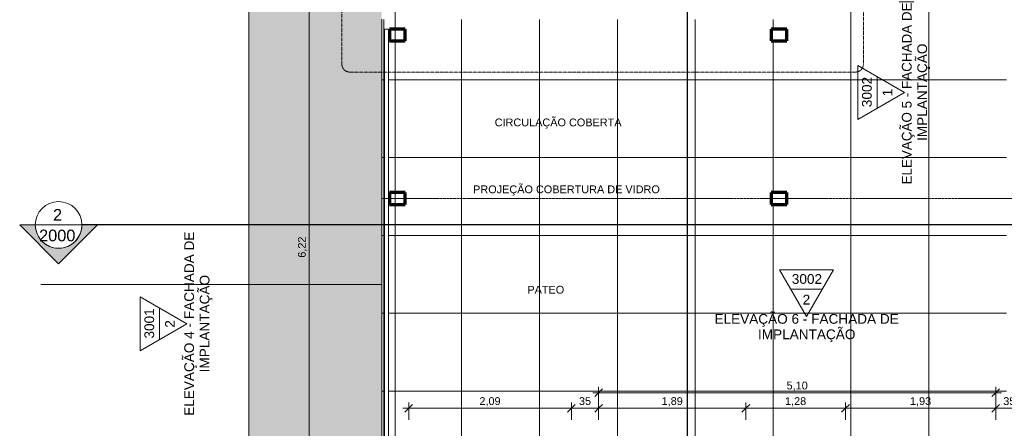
# Model space of a CAD drawing. Header units: millimetres. Extents: x -34717 to 7230, y -21919 to 4394.
# Tile 6 of 48: x -34717 to -22071, y -11346 to -6096. Entities that reach past the tile are written whole.
import ezdxf

# ---------------------------------------------------------------- set-up
doc = ezdxf.new("R2010")
doc.units = ezdxf.units.MM
for name, pattern in [('_Tracejado longo', [14.2875, 9.525, -4.7625]), ('_Tracejado médio', [4, 3, -1]), ('_Traço - ponto', [16, 12, -2, 0, -2])]:
    doc.linetypes.add(name, pattern=pattern)
for name, color, linetype, lineweight in [('A-ANNO-DIMS', 211, 'Continuous', 9), ('A-ANNO-DIMS-50', 211, 'Continuous', 9), ('A-ANNO-SYMB', 150, 'Continuous', 9), ('A-DETL', 90, 'Continuous', 18), ('A-FLOR', 192, 'Continuous', 18), ('A-FLOR-HRAL', 11, 'Continuous', 18), ('A-FLOR-PATT', 8, 'Continuous', 18), ('G-ANNO-SYMB', 111, 'Continuous', 9), ('G-ANNO-TEXT', 231, 'Continuous', 9), ('S-COLS', 52, 'Continuous', 18), ('S-GRID', 1, 'Continuous', 9)]:
    doc.layers.add(name, color=color, linetype=linetype, lineweight=lineweight)
doc.styles.add('Arial_2', font='arial.ttf', dxfattribs={"height": 125})
doc.styles.add('Arial_3', font='arial.ttf', dxfattribs={"height": 150})
doc.styles.add('Arial_4', font='arial.ttf', dxfattribs={"height": 100})
doc.dimstyles.new('Diagonal_-_2_0mm_Arial', dxfattribs={"dimscale": 304.8, "dimtxt": 102.02594, "dimasz": 0.328084, "dimexe": 0.246063, "dimexo": 0.0625, "dimgap": 0.024606, "dimtad": 1, "dimlfac": 0.001, "dimrnd": 0.01, "dimzin": 0, "dimdsep": 46, "dimtxsty": 'Arial_4', "dimblk1": 'OBLIQUE', "dimblk2": 'OBLIQUE', "dimsah": 1, "dimcen": 0.09, "dimdle": 0.246063, "dimadec": 0, "dimazin": 0, "dimtfac": 1, "dimtdec": 4, "dimtix": 1, "dimtmove": 0, "dimatfit": 3, "dimfxl": 0.492126, "dimfxlon": 1, "dimtvp": 1, "dimtolj": 1, "dimtzin": 0, "dimarcsym": 2})
doc.dimstyles.new('Diagonal_-_2_0mm_Arial_1', dxfattribs={"dimscale": 304.8, "dimtxt": 102.02594, "dimasz": 0.328084, "dimexe": 0.246063, "dimexo": 0.0625, "dimgap": 0.024606, "dimtad": 1, "dimdec": 0, "dimlfac": 0.1, "dimdsep": 46, "dimtxsty": 'Arial_4', "dimblk1": 'OBLIQUE', "dimblk2": 'OBLIQUE', "dimsah": 1, "dimcen": 0.09, "dimdle": 0.246063, "dimadec": 0, "dimazin": 0, "dimtfac": 1, "dimtdec": 4, "dimtix": 1, "dimtmove": 0, "dimatfit": 3, "dimfxl": 0.492126, "dimfxlon": 1, "dimtvp": 1, "dimtolj": 1, "dimtzin": 0, "dimarcsym": 2})

# ---------------------------------------------------------------- blocks, each defined once
blk = doc.blocks.new('Railing - Railing-3946303-PLANTA TÉRREO - LAYOUT')
at = {"layer": 'A-FLOR-HRAL'}
for p, q in [((-30031, -6218), (-30031, -11858)), ((-30031, -6218), (-29981, -6218)), ((-29981, -11858), (-29981, -6218)), ((-29981, -11858), (-30031, -11858))]:
    blk.add_line(p, q, dxfattribs=at)
blk = doc.blocks.new('Elevation - Elevation mark-2836346-PLANTA TÉRREO - LAYOUT')
at = {"layer": 'G-ANNO-SYMB'}
for p, q in [((0, 8), (-6.93, -4)), ((6.93, -4), (0, 8)), ((4.04, 1), (-4.04, 1)), ((-6.93, -4), (6.93, -4))]:
    blk.add_line(p, q, dxfattribs=at)
blk = doc.blocks.new('Section - M_Section head ABNT-2836546-PLANTA TÉRREO - LAYOUT')
at = {"layer": 'G-ANNO-SYMB'}
h = blk.add_hatch(color=256, dxfattribs=at)
edge = h.paths.add_edge_path(flags=0)
edge.add_line((-6, 10), (4, 0))
edge.add_line((4, 0), (0, 0))
edge.add_arc((-6, 0), 6, 0, 180)
edge.add_line((-12, 0), (-16, 0))
edge.add_line((-16, 0), (-6, 10))
for p, q in [((-16, 0), (-6, 10)), ((-6, 10), (-16, 0)), ((4, 0), (-6, 10)), ((4, 0), (-6, 10)), ((0, 0), (4, 0)), ((-16, 0), (-12, 0))]:
    blk.add_line(p, q, dxfattribs=at)
for start, end in [(360, 180), (0, 180), (180, 0)]:
    blk.add_arc((-6, 0), 6, start, end, dxfattribs=at)
blk = doc.blocks.new('DIMBLOCK2-PLANTA TÉRREO - LAYOUT')
at = {"layer": 'A-ANNO-DIMS-50'}
for p, q in [((-31151, -5908), (-30926, -5908)), ((-31001, -5908), (-31151, -5908)), ((-31001, -12128), (-31001, -5908)), ((-31151, -12128), (-30926, -12128)), ((-31001, -12128), (-31151, -12128))]:
    blk.add_line(p, q, dxfattribs=at)
at = {"layer": 'A-ANNO-DIMS-50', "lineweight": 18}
for p, q in [((-31001, -5908), (-31051, -5858)), ((-31001, -5908), (-30951, -5958)), ((-31001, -12128), (-31051, -12078)), ((-31001, -12128), (-30951, -12178))]:
    blk.add_line(p, q, dxfattribs=at)
at = {"layer": 'A-ANNO-DIMS-50', "color": 0, "insert": (-31143, -9154), "char_height": 100, "width": 325.65, "attachment_point": 1, "rotation": 90, "line_spacing_factor": 0.941778, "style": 'Arial_4'}
blk.add_mtext('6,22', dxfattribs=at)
blk = doc.blocks.new('_Oblique')
at = {"color": 0, "linetype": 'ByBlock', "lineweight": -2}
blk.add_line((-0.5, -0.5), (0.5, 0.5), dxfattribs=at)
blk = doc.blocks.new('DIMBLOCK58-PLANTA TÉRREO - LAYOUT')
at = {"layer": 'A-ANNO-DIMS-50'}
for p, q in [((-27356, -11088), (-25391, -11088)), ((-27281, -11238), (-27281, -11013)), ((-27281, -11088), (-27281, -11238)), ((-25391, -11238), (-25391, -11013)), ((-25391, -11088), (-25391, -11238))]:
    blk.add_line(p, q, dxfattribs=at)
at = {"layer": 'A-ANNO-DIMS-50', "lineweight": 18}
for p, q in [((-27281, -11088), (-27331, -11138)), ((-27281, -11088), (-27231, -11038)), ((-25391, -11088), (-25441, -11138)), ((-25391, -11088), (-25341, -11038))]:
    blk.add_line(p, q, dxfattribs=at)
at = {"layer": 'A-ANNO-DIMS-50', "color": 0, "insert": (-26472, -10946), "char_height": 100, "width": 325.65, "attachment_point": 1, "line_spacing_factor": 0.941778, "style": 'Arial_4'}
blk.add_mtext('1,89', dxfattribs=at)
blk = doc.blocks.new('DIMBLOCK59-PLANTA TÉRREO - LAYOUT')
at = {"layer": 'A-ANNO-DIMS-50', "lineweight": 18}
for p, q in [((-25391, -11088), (-25441, -11138)), ((-25391, -11088), (-25341, -11038)), ((-24111, -11088), (-24161, -11138)), ((-24111, -11088), (-24061, -11038))]:
    blk.add_line(p, q, dxfattribs=at)
at = {"layer": 'A-ANNO-DIMS-50'}
for p, q in [((-25391, -11238), (-25391, -11013)), ((-25391, -11088), (-24036, -11088)), ((-25391, -11088), (-25391, -11238)), ((-24111, -11238), (-24111, -11013)), ((-24111, -11088), (-24111, -11238))]:
    blk.add_line(p, q, dxfattribs=at)
at = {"layer": 'A-ANNO-DIMS-50', "color": 0, "insert": (-24887, -10946), "char_height": 100, "width": 325.65, "attachment_point": 1, "line_spacing_factor": 0.941778, "style": 'Arial_4'}
blk.add_mtext('1,28', dxfattribs=at)
blk = doc.blocks.new('DIMBLOCK63-PLANTA TÉRREO - LAYOUT')
at = {"layer": 'A-ANNO-DIMS-50'}
for p, q in [((-29796, -11088), (-27556, -11088)), ((-29721, -11238), (-29721, -11013)), ((-29721, -11088), (-29721, -11238)), ((-27631, -11238), (-27631, -11013)), ((-27631, -11088), (-27631, -11238))]:
    blk.add_line(p, q, dxfattribs=at)
at = {"layer": 'A-ANNO-DIMS-50', "lineweight": 18}
for p, q in [((-29721, -11088), (-29771, -11138)), ((-29721, -11088), (-29671, -11038)), ((-27631, -11088), (-27681, -11138)), ((-27631, -11088), (-27581, -11038))]:
    blk.add_line(p, q, dxfattribs=at)
at = {"layer": 'A-ANNO-DIMS-50', "color": 0, "insert": (-28812, -10946), "char_height": 100, "width": 325.65, "attachment_point": 1, "line_spacing_factor": 0.941778, "style": 'Arial_4'}
blk.add_mtext('2,09', dxfattribs=at)
blk = doc.blocks.new('DIMBLOCK64-PLANTA TÉRREO - LAYOUT')
at = {"layer": 'A-ANNO-DIMS-50'}
for p, q in [((-27281, -11038), (-27281, -10813)), ((-22181, -11038), (-22181, -10813)), ((-27356, -10888), (-22106, -10888)), ((-27281, -10888), (-27281, -11038)), ((-22181, -10888), (-22181, -11038))]:
    blk.add_line(p, q, dxfattribs=at)
at = {"layer": 'A-ANNO-DIMS-50', "lineweight": 18}
for p, q in [((-27281, -10888), (-27231, -10838)), ((-22181, -10888), (-22131, -10838)), ((-27281, -10888), (-27331, -10938)), ((-22181, -10888), (-22231, -10938))]:
    blk.add_line(p, q, dxfattribs=at)
at = {"layer": 'A-ANNO-DIMS-50', "color": 0, "insert": (-24867, -10746), "char_height": 100, "width": 325.65, "attachment_point": 1, "line_spacing_factor": 0.941778, "style": 'Arial_4'}
blk.add_mtext('5,10', dxfattribs=at)
blk = doc.blocks.new('DIMBLOCK70-PLANTA TÉRREO - LAYOUT')
at = {"layer": 'A-ANNO-DIMS-50'}
for p, q in [((-24186, -11088), (-22181, -11088)), ((-24111, -11238), (-24111, -11013)), ((-24111, -11088), (-24111, -11238)), ((-22181, -11238), (-22181, -11013)), ((-22181, -11088), (-22181, -11238))]:
    blk.add_line(p, q, dxfattribs=at)
at = {"layer": 'A-ANNO-DIMS-50', "lineweight": 18}
for p, q in [((-24111, -11088), (-24161, -11138)), ((-24111, -11088), (-24061, -11038)), ((-22181, -11088), (-22231, -11138)), ((-22181, -11088), (-22131, -11038))]:
    blk.add_line(p, q, dxfattribs=at)
at = {"layer": 'A-ANNO-DIMS-50', "color": 0, "insert": (-23282, -10946), "char_height": 100, "width": 325.65, "attachment_point": 1, "line_spacing_factor": 0.941778, "style": 'Arial_4'}
blk.add_mtext('1,93', dxfattribs=at)
blk = doc.blocks.new('DIMBLOCK71-PLANTA TÉRREO - LAYOUT')
at = {"layer": 'A-ANNO-DIMS-50', "lineweight": 18}
for p, q in [((-22181, -11088), (-22231, -11138)), ((-22181, -11088), (-22131, -11038)), ((-21831, -11088), (-21881, -11138)), ((-21831, -11088), (-21781, -11038))]:
    blk.add_line(p, q, dxfattribs=at)
at = {"layer": 'A-ANNO-DIMS-50'}
for p, q in [((-22181, -11238), (-22181, -11013)), ((-22181, -11088), (-21831, -11088)), ((-22181, -11088), (-22181, -11238)), ((-21831, -11238), (-21831, -11013)), ((-21831, -11088), (-21831, -11238))]:
    blk.add_line(p, q, dxfattribs=at)
at = {"layer": 'A-ANNO-DIMS-50', "color": 0, "insert": (-22084, -10946), "char_height": 100, "width": 186.09, "attachment_point": 1, "line_spacing_factor": 0.941778, "style": 'Arial_4'}
blk.add_mtext('35', dxfattribs=at)
blk = doc.blocks.new('DIMBLOCK97-PLANTA TÉRREO - LAYOUT')
at = {"layer": 'A-ANNO-DIMS-50'}
for p, q in [((-27706, -11088), (-27206, -11088)), ((-27631, -11238), (-27631, -11013)), ((-27631, -11088), (-27631, -11238)), ((-27281, -11238), (-27281, -11013)), ((-27281, -11088), (-27281, -11238))]:
    blk.add_line(p, q, dxfattribs=at)
at = {"layer": 'A-ANNO-DIMS-50', "lineweight": 18}
for p, q in [((-27631, -11088), (-27681, -11138)), ((-27631, -11088), (-27581, -11038)), ((-27281, -11088), (-27331, -11138)), ((-27281, -11088), (-27231, -11038))]:
    blk.add_line(p, q, dxfattribs=at)
at = {"layer": 'A-ANNO-DIMS-50', "color": 0, "insert": (-27534, -10946), "char_height": 100, "width": 186.09, "attachment_point": 1, "line_spacing_factor": 0.941778, "style": 'Arial_4'}
blk.add_mtext('35', dxfattribs=at)

msp = doc.modelspace()

# ---------------------------------------------------------------- hatches: boundary and pattern name
at = {"layer": 'A-FLOR-PATT'}
for points in [[(-30170.357, -9498.492), (-30065.802, -9498.492), (-30065.802, -4935.992), (-30263.402, -4935.992), (-30263.402, -4435.992), (-30065.802, -4435.992), (-30065.802, -2648.292), (-30263.402, -2648.292), (-30263.402, -2148.292), (-30065.802, -2148.292), (-30065.802, -518.492), (-31775.802, -518.492), (-31775.802, -9498.492), (-30291.115, -9498.492)], [(-31775.802, -20085.566), (-30510.78, -20085.566), (-30510.78, -18433.492), (-30156.115, -18433.492), (-30156.115, -17745.634), (-30256.115, -17745.634), (-30256.115, -17645.634), (-30156.115, -17645.634), (-30156.115, -12663.429), (-30256.115, -12663.429), (-30256.115, -12563.429), (-30156.115, -12563.429), (-30156.115, -11868.492), (-30065.802, -11868.492), (-30065.802, -9498.492), (-31775.802, -9498.492), (-31775.802, -19289.825)]]:
    msp.add_hatch(color=256, dxfattribs=at).paths.add_polyline_path(points, flags=0)
h = msp.add_hatch(dxfattribs=at)
h.set_pattern_fill('FP_63', color=256, style=0, pattern_type=2)
h.set_pattern_definition([(0, (-25041.1, -8868.5), (0, 1000), []), (90, (-25041.1, -8868.5), (-1000, 6e-14), [])])
h.paths.add_polyline_path([(-22041.115, -11868.492), (-22041.115, -6178.492), (-22066.115, -6178.492), (-22066.115, -518.492), (-24565.802, -518.492), (-24565.802, -603.492), (-22110.904, -603.492), (-22110.904, -653.492), (-24565.802, -653.492), (-24565.802, -2148.292), (-24368.202, -2148.292), (-24368.202, -2648.292), (-24565.802, -2648.292), (-24565.802, -4435.992), (-24368.202, -4435.992), (-24368.202, -4935.992), (-24565.802, -4935.992), (-24565.802, -6093.492), (-30065.802, -6093.492), (-30065.802, -11868.492), (-28977.327, -11868.492), (-28977.327, -11803.492), (-28877.327, -11803.492), (-28877.327, -11868.492), (-26977.327, -11868.492), (-26977.327, -11803.492), (-26877.327, -11803.492), (-26877.327, -11868.492), (-22377.327, -11868.492), (-22377.327, -11803.492), (-22277.327, -11803.492), (-22277.327, -11868.492), (-22075.558, -11868.492)], flags=0)
h.paths.add_polyline_path([(-30001.92, -11858.492), (-30030.802, -11858.492), (-30030.802, -6218.492), (-29980.802, -6218.492), (-29981.376, -11858.492), (-29999.332, -11858.492)], flags=0)
h.paths.add_polyline_path([(-24865.802, -8468.492), (-25065.802, -8468.492), (-25065.802, -8318.492), (-24865.802, -8318.492)], flags=0)
h.paths.add_polyline_path([(-29965.221, -8468.492), (-29965.221, -8318.492), (-29765.221, -8318.492), (-29765.221, -8468.492), (-29841.614, -8468.492)], flags=0)
h.paths.add_polyline_path([(-25065.802, -6368.492), (-25065.802, -6218.492), (-24865.802, -6218.492), (-24865.802, -6368.492)], flags=0)
h.paths.add_polyline_path([(-29965.221, -6368.492), (-29965.221, -6218.492), (-29765.221, -6218.492), (-29765.221, -6368.492), (-29841.614, -6368.492)], flags=0)

# ---------------------------------------------------------------- linework, layer by layer
at = {"layer": 'A-ANNO-SYMB', "linetype": '_Tracejado médio'}
for p, q in [((-30578.711, 164.682), (-30578.711, -6668.911)), ((-23881.078, -6668.911), (-23881.078, 164.682)), ((-30478.711, -6768.911), (-23981.078, -6768.911))]:
    msp.add_line(p, q, dxfattribs=at)
for centre, start, end in [((-30478.711, -6668.911), 180, 270), ((-23981.078, -6668.911), 270, 0)]:
    msp.add_arc(centre, 100, start, end, dxfattribs=at)
at = {"layer": 'A-DETL', "linetype": '_Tracejado longo'}
for p, q in [((-30065.802, -6090.495), (-30065.802, -8391.494)), ((-30065.802, -8391.494), (-18146.115, -8391.494))]:
    msp.add_line(p, q, dxfattribs=at)
at = {"layer": 'A-FLOR'}
for p, q in [((-31775.802, -518.492), (-31775.802, -20085.566)), ((-30065.802, -6093.492), (-30065.802, -11868.492)), ((-34444.011, -9498.492), (-30065.802, -9498.492))]:
    msp.add_line(p, q, dxfattribs=at)
at = {"layer": 'G-ANNO-SYMB', "lineweight": 25}
for p, q in [((-26143.005, 2987.802), (-26143.005, -21119.396)), ((6430.214, -8732.566), (-33917.121, -8732.566))]:
    msp.add_line(p, q, dxfattribs=at)
at = {"layer": 'G-ANNO-SYMB'}
msp.add_line((-34517.121, -8732.566), (-33917.121, -8732.566), dxfattribs=at)
at = {"layer": 'S-COLS', "lineweight": 70}
for p, q in [((-29765.221, -6218.492), (-29965.221, -6218.492)), ((-29965.221, -6218.492), (-29965.221, -6368.492)), ((-29765.221, -6368.492), (-29765.221, -6218.492)), ((-24865.802, -6218.492), (-25065.802, -6218.492)), ((-25065.802, -6218.492), (-25065.802, -6368.492)), ((-24865.802, -6368.492), (-24865.802, -6218.492)), ((-29965.221, -6368.492), (-29765.221, -6368.492)), ((-25065.802, -6368.492), (-24865.802, -6368.492)), ((-29765.221, -8318.492), (-29965.221, -8318.492)), ((-29965.221, -8318.492), (-29965.221, -8468.492)), ((-29765.221, -8468.492), (-29765.221, -8318.492)), ((-24865.802, -8318.492), (-25065.802, -8318.492)), ((-25065.802, -8318.492), (-25065.802, -8468.492)), ((-24865.802, -8468.492), (-24865.802, -8318.492)), ((-29965.221, -8468.492), (-29765.221, -8468.492)), ((-25065.802, -8468.492), (-24865.802, -8468.492))]:
    msp.add_line(p, q, dxfattribs=at)
at = {"layer": 'S-GRID', "linetype": '_Traço - ponto'}
msp.add_line((-29896.115, 3893.814), (-29896.115, -21426.217), dxfattribs=at)

# ---------------------------------------------------------------- block references
at = {"layer": 'A-FLOR-HRAL'}
msp.add_blockref('Railing - Railing-3946303-PLANTA TÉRREO - LAYOUT', (0, 0), dxfattribs=at)
at = {"layer": 'G-ANNO-SYMB', "xscale": 49.99999999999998, "yscale": 49.99999999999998, "zscale": 49.99999999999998}
for p, rotation in [((-23753.5, -7030.299), 269.9999999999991), ((-24610.327, -9510.291), 180), ((-32970.306, -10002.814), 269.9999999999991)]:
    msp.add_blockref('Elevation - Elevation mark-2836346-PLANTA TÉRREO - LAYOUT', p, dxfattribs=dict(at, rotation=rotation))
at = {"layer": 'G-ANNO-SYMB', "extrusion": (0, 0, -1), "xscale": 49.99999999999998, "yscale": 49.99999999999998, "zscale": 49.99999999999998, "rotation": 180}
msp.add_blockref('Section - M_Section head ABNT-2836546-PLANTA TÉRREO - LAYOUT', (33917.121, -8732.566), dxfattribs=at)

# ---------------------------------------------------------------- texts
at = {"layer": 'G-ANNO-SYMB', "char_height": 125, "attachment_point": 1, "rotation": 90, "style": 'Arial_2'}
for s, insert, width in [('ELEVAÇÃO 5 - FACHADA DE', (-23386.367, -8213.447), 2862.02437), ('IMPLANTAÇÃO', (-23187.93, -7654.515), 1511.18094), ('3002', (-23898.653, -7219.851), 464.97875), ('1', (-23633.227, -7080.798), 116.24469), ('ELEVAÇÃO 4 - FACHADA DE', (-32603.172, -11185.962), 2862.02437), ('IMPLANTAÇÃO', (-32404.735, -10627.03), 1511.18094), ('3001', (-33115.458, -10192.366), 464.97875), ('2', (-32850.032, -10053.313), 116.24469)]:
    msp.add_mtext(s, dxfattribs=dict(at, insert=insert, width=width))
at = {"layer": 'G-ANNO-SYMB', "attachment_point": 1}
for s, insert, char_height, width, style in [('2', (-34289.326, -8528.609), 150, 144.30375, 'Arial_3'), ('2000', (-34467.826, -8793.597), 150, 577.215, 'Arial_3'), ('3002', (-24799.879, -9365.139), 125, 464.97875, 'Arial_2'), ('2', (-24660.826, -9630.565), 125, 116.24469, 'Arial_2'), ('ELEVAÇÃO 6 - FACHADA DE', (-25793.475, -9877.425), 125, 2862.02437, 'Arial_2'), ('IMPLANTAÇÃO', (-25234.543, -10075.862), 125, 1511.18094, 'Arial_2')]:
    msp.add_mtext(s, dxfattribs=dict(at, insert=insert, char_height=char_height, width=width, style=style))
at = {"layer": 'G-ANNO-TEXT', "color": 7, "char_height": 100, "attachment_point": 1, "style": 'Arial_4'}
for s, insert, width in [('CIRCULAÇÃO COBERTA', (-28616.547, -7365.971), 2012.23563), ('PROJEÇÃO COBERTURA DE VIDRO', (-28893.216, -8225.515), 2962.23531), ('PATEO', (-28196.535, -9515.83), 585.23187)]:
    msp.add_mtext(s, dxfattribs=dict(at, insert=insert, width=width))

# ---------------------------------------------------------------- dimensions: what is measured, and where the dimension line sits
at = {"layer": 'A-ANNO-DIMS'}
dim = msp.add_linear_dim(base=(-31001.327, -5908.492), p1=(-31151.327, -12128.492), p2=(-31151.327, -5908.492), angle=90, dimstyle='Diagonal_-_2_0mm_Arial', override={"dimpost": '<>', "dimfxl": 6220}, dxfattribs=at)
dim.commit()
dim.dimension.update_dxf_attribs({"geometry": 'DIMBLOCK2-PLANTA TÉRREO - LAYOUT', "text_midpoint": (-31059.885, -9018.492)})
for base, p1, p2, dimstyle, override, picture, middle in [((-22181.115, -10887.943), (-27281.115, -11037.943), (-22181.115, -11037.943), 'Diagonal_-_2_0mm_Arial', {"dimpost": '<>', "dimfxl": 5100}, 'DIMBLOCK64-PLANTA TÉRREO - LAYOUT', (-24731.115, -10829.385)), ((-27631.115, -11087.943), (-29721.115, -11237.943), (-27631.115, -11237.943), 'Diagonal_-_2_0mm_Arial', {"dimpost": '<>', "dimfxl": 2090}, 'DIMBLOCK63-PLANTA TÉRREO - LAYOUT', (-28676.115, -11029.385)), ((-27281.115, -11087.943), (-27631.115, -11237.943), (-27281.115, -11237.943), 'Diagonal_-_2_0mm_Arial_1', {"dimpost": '<>', "dimfxl": 350}, 'DIMBLOCK97-PLANTA TÉRREO - LAYOUT', (-27456.115, -11029.351)), ((-25391.087, -11087.943), (-27281.115, -11237.943), (-25391.087, -11237.943), 'Diagonal_-_2_0mm_Arial', {"dimpost": '<>', "dimfxl": 1890.027831}, 'DIMBLOCK58-PLANTA TÉRREO - LAYOUT', (-26336.101, -11029.385)), ((-24111.087, -11087.943), (-25391.087, -11237.943), (-24111.087, -11237.943), 'Diagonal_-_2_0mm_Arial', {"dimpost": '<>', "dimfxl": 1280}, 'DIMBLOCK59-PLANTA TÉRREO - LAYOUT', (-24751.087, -11029.385)), ((-22181.115, -11087.943), (-24111.087, -11237.943), (-22181.115, -11237.943), 'Diagonal_-_2_0mm_Arial', {"dimpost": '<>', "dimfxl": 1929.972169}, 'DIMBLOCK70-PLANTA TÉRREO - LAYOUT', (-23146.101, -11029.351)), ((-21831.115, -11087.943), (-22181.115, -11237.943), (-21831.115, -11237.943), 'Diagonal_-_2_0mm_Arial_1', {"dimpost": '<>', "dimfxl": 350}, 'DIMBLOCK71-PLANTA TÉRREO - LAYOUT', (-22006.115, -11029.351))]:
    dim = msp.add_linear_dim(base=base, p1=p1, p2=p2, dimstyle=dimstyle, override=override, dxfattribs=at)
    dim.commit()
    dim.dimension.update_dxf_attribs({"geometry": picture, "text_midpoint": middle})

doc.saveas('drawing.dxf')
